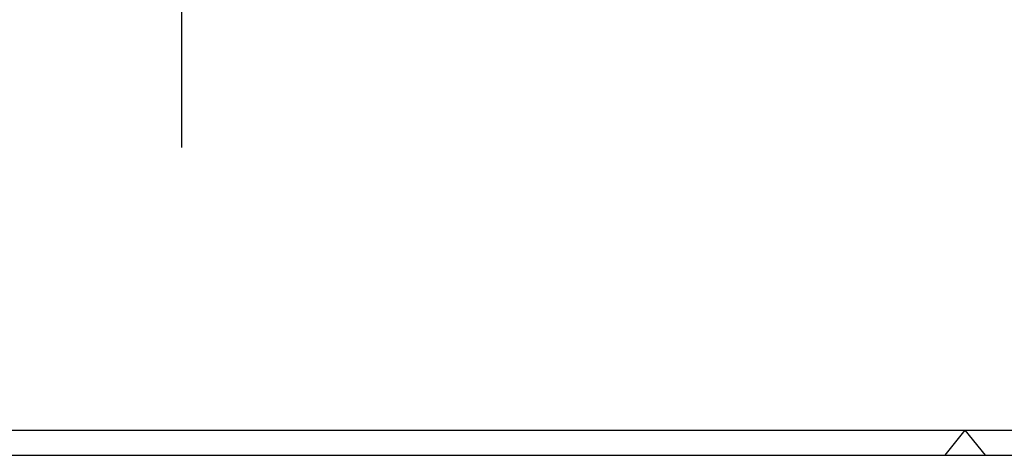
# Model space of a CAD drawing. Extents: x 0 to 594, y 0 to 420.
# Tile 2 of 33: x 215 to 410, y 0 to 86. Entities that reach past the tile are written whole.
import ezdxf

# ---------------------------------------------------------------- set-up
doc = ezdxf.new("R2010")
doc.units = 0
doc.header["$LTSCALE"] = 32.67
doc.layers.add('ASE_125_125-15_DXF_FORMAT', color=7, linetype='CONTINUOUS')
doc.layers.add('HOSE_125_125DXF_CONTINUOUS', color=7, linetype='CONTINUOUS')

msp = doc.modelspace()

# ---------------------------------------------------------------- linework, layer by layer
at = {"layer": 'ASE_125_125-15_DXF_FORMAT', "color": 7, "linetype": 'CONTINUOUS'}
for p, q in [((25, 5), (589, 5)), ((402, 5), (398.0034, 0)), ((402, 5), (405.9966, 0)), ((0, 0), (594, 0))]:
    msp.add_line(p, q, dxfattribs=at)
at = {"layer": 'HOSE_125_125DXF_CONTINUOUS', "color": 4, "linetype": 'CONTINUOUS'}
msp.add_line((246.97604, 307.83298), (246.97604, 60.9178), dxfattribs=at)

doc.saveas('drawing.dxf')
